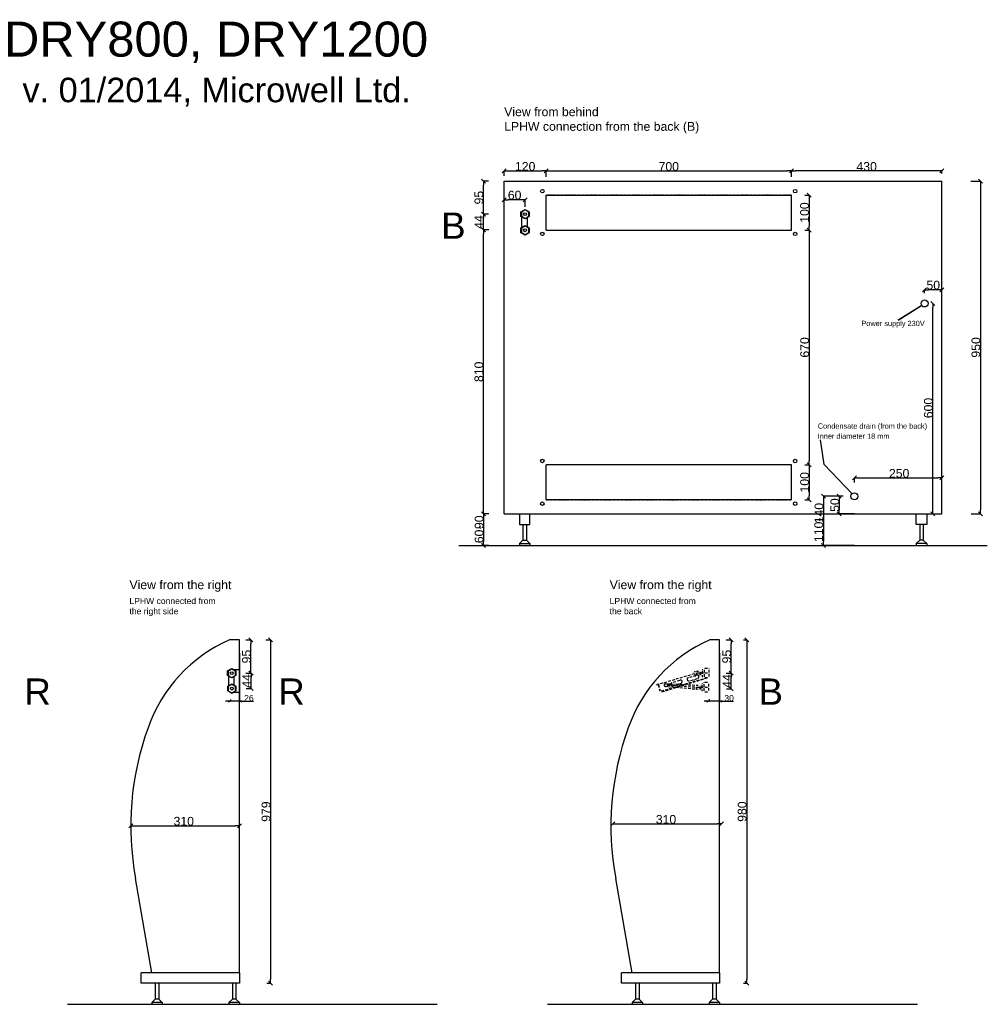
# Model space of a CAD drawing. Extents: x -170 to 4180, y -66 to 2750.
# Tile 5 of 5: x 1417 to 4180, y -60 to 2750. Entities that reach past the tile are written whole.
import ezdxf

# ---------------------------------------------------------------- set-up
doc = ezdxf.new("R2010")
doc.units = 0
doc.header["$MEASUREMENT"] = 0
doc.linetypes.add('Achse', pattern=[11.5, 0, -4, 7.5, 0])
doc.linetypes.add('Hustě  tečkovaná', pattern=[3.75, 1.25, -2.5])
for name, color, linetype in [('Kóty délkové', 7, 'Continuous'), ('Oblouky a kružnice', 7, 'Continuous'), ('Popisky', 7, 'Continuous'), ('Textové bloky', 7, 'Continuous'), ('Čáry', 7, 'Continuous')]:
    doc.layers.add(name, color=color, linetype=linetype)
doc.styles.add('GENERATED_STYLE_1', font='ARIAL.ttf')
doc.styles.add('GENERATED_STYLE_2', font='ARIAL.ttf')
doc.styles.get("Standard").update_dxf_attribs({"font": 'txt', "bigfont": 'BIGFONT.SHX'})
doc.dimstyles.new('Dimstyle_4D6', dxfattribs={"dimtxt": 17.5, "dimasz": 7.125, "dimexe": 0.18, "dimexo": 0, "dimgap": 0.09, "dimtad": 1, "dimdec": 0, "dimzin": 0, "dimdsep": 46, "dimtxsty": 'GENERATED_STYLE_1', "dimblk": 'ARROWHEAD_3', "dimblk1": 'ARROWHEAD_3', "dimblk2": 'ARROWHEAD_3', "dimcen": 0.09, "dimclrd": 7, "dimclre": 7, "dimclrt": 7, "dimazin": 0, "dimtfac": 1, "dimtdec": 4, "dimtmove": 0, "dimatfit": 0, "dimfxl": 1, "dimtolj": 1, "dimtzin": 0, "dimarcsym": 0})
doc.dimstyles.new('Dimstyle_703', dxfattribs={"dimtxt": 0.18, "dimasz": 9.12, "dimexe": 0.18, "dimexo": 0.0625, "dimgap": 0.09, "dimtad": 0, "dimtih": 1, "dimtoh": 1, "dimdec": 4, "dimzin": 0, "dimdsep": 46, "dimtxsty": 'Standard', "dimcen": 0.09, "dimadec": 0, "dimazin": 0, "dimtfac": 1, "dimtdec": 4, "dimtmove": 0, "dimatfit": 0, "dimldrblk": 'ARROWHEAD_5', "dimfxl": 1, "dimtolj": 1, "dimtzin": 0, "dimarcsym": 0})
doc.dimstyles.new('Peter', dxfattribs={"dimtxt": 25, "dimasz": 11.4, "dimexe": 0.18, "dimexo": 0, "dimgap": 0.09, "dimtad": 1, "dimdec": 0, "dimlfac": 0.9995, "dimzin": 0, "dimdsep": 46, "dimtxsty": 'GENERATED_STYLE_1', "dimblk": 'ARROWHEAD_6', "dimblk1": 'ARROWHEAD_6', "dimblk2": 'ARROWHEAD_6', "dimcen": 0.09, "dimclrd": 7, "dimclre": 7, "dimclrt": 7, "dimazin": 0, "dimtfac": 1, "dimtdec": 4, "dimtmove": 0, "dimatfit": 0, "dimfxl": 1, "dimtolj": 1, "dimtzin": 0, "dimarcsym": 0})

# ---------------------------------------------------------------- blocks, each defined once
blk = doc.blocks.new('ARROWHEAD_6')
at = {"color": 0, "linetype": 'Continuous'}
for p, q in [((0, 0), (-1, 0)), ((-0.5, -0.5), (0.5, 0.5))]:
    blk.add_line(p, q, dxfattribs=at)
blk = doc.blocks.new('*D110')
at = {"color": 7, "linetype": 'Continuous', "lineweight": -2}
for p, q in [((2062.2, 980), (2077.1, 980)), ((2076.9, 896.4), (2076.9, 968.6)), ((2062.3, 885), (2077.1, 885))]:
    blk.add_line(p, q, dxfattribs=at)
at = {"layer": 'Defpoints', "color": 0}
for p in [(2062.2, 980), (2076.9, 980), (2062.3, 885)]:
    blk.add_point(p, dxfattribs=at)
at = {"color": 7, "lineweight": -2, "xscale": 11.4, "yscale": 11.4, "zscale": 11.4}
for p, rotation in [((2076.9, 980), 90), ((2076.9, 885), 270)]:
    blk.add_blockref('ARROWHEAD_6', p, dxfattribs=dict(at, rotation=rotation))
at = {"color": 7, "linetype": 'Continuous', "lineweight": 0, "insert": (2064.1, 932.5), "char_height": 25, "attachment_point": 5, "rotation": 90, "style": 'GENERATED_STYLE_1'}
blk.add_mtext('\\A1;95', dxfattribs=at)
blk = doc.blocks.new('*D111')
at = {"color": 7, "linetype": 'Continuous', "lineweight": -2}
for p, q in [((2062.3, 885), (2077.4, 885)), ((2077.2, 852.5), (2077.2, 873.6)), ((2063, 841.1), (2077.4, 841.1))]:
    blk.add_line(p, q, dxfattribs=at)
at = {"layer": 'Defpoints', "color": 0}
for p in [(2062.3, 885), (2077.2, 885), (2063, 841.1)]:
    blk.add_point(p, dxfattribs=at)
at = {"color": 7, "lineweight": -2, "xscale": 11.4, "yscale": 11.4, "zscale": 11.4}
for p, rotation in [((2077.2, 885), 90), ((2077.2, 841.1), 270)]:
    blk.add_blockref('ARROWHEAD_6', p, dxfattribs=dict(at, rotation=rotation))
at = {"color": 7, "linetype": 'Continuous', "lineweight": 0, "insert": (2064.7, 863), "char_height": 25, "attachment_point": 5, "rotation": 90, "style": 'GENERATED_STYLE_1'}
blk.add_mtext('\\A1;44', dxfattribs=at)
blk = doc.blocks.new('ARROWHEAD_3')
at = {"color": 0, "linetype": 'Continuous'}
blk.add_line((0, 0), (-1, 0), dxfattribs=at)
blk.add_lwpolyline([(-1, 0.2679), (0, 0), (-1, -0.2679)], dxfattribs=at)
blk = doc.blocks.new('*D114')
at = {"layer": 'Defpoints', "color": 0}
for p in [(2044.1, 942.3), (2018.6, 809.9), (2018.6, 804.8)]:
    blk.add_point(p, dxfattribs=at)
at = {"layer": 'Kóty délkové', "color": 7, "linetype": 'Continuous', "lineweight": -2}
for p, q in [((2044.1, 942.3), (2044.1, 804.6)), ((2018.6, 804.8), (2004.3, 804.8)), ((2018.6, 809.9), (2018.6, 804.6)), ((2044.1, 804.8), (2018.6, 804.8)), ((2044.1, 804.8), (2083.9, 804.8)), ((2044.1, 804.8), (2058.3, 804.8))]:
    blk.add_line(p, q, dxfattribs=at)
at = {"layer": 'Kóty délkové', "color": 7, "lineweight": -2, "xscale": 7.124999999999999, "yscale": 7.124999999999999, "zscale": 7.124999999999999}
blk.add_blockref('ARROWHEAD_3', (2018.6, 804.8), dxfattribs=at)
at = {"layer": 'Kóty délkové', "color": 7, "lineweight": -2, "xscale": 7.124999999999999, "yscale": 7.124999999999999, "zscale": 7.124999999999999, "rotation": 180}
blk.add_blockref('ARROWHEAD_3', (2044.1, 804.8), dxfattribs=at)
at = {"layer": 'Kóty délkové', "color": 7, "linetype": 'Continuous', "insert": (2071.1, 813.8), "char_height": 17.5, "attachment_point": 5, "style": 'GENERATED_STYLE_1'}
blk.add_mtext('\\A1;26', dxfattribs=at)
blk = doc.blocks.new('*D140')
at = {"color": 7, "linetype": 'Continuous', "lineweight": -2}
for p, q in [((2755.9, 1340), (2741.2, 1340)), ((2741.3, 1328.6), (2741.3, 1261.4)), ((2755.9, 1250), (2741.2, 1250))]:
    blk.add_line(p, q, dxfattribs=at)
at = {"layer": 'Defpoints', "color": 0}
for p in [(2755.9, 1340), (2741.3, 1250), (2755.9, 1250)]:
    blk.add_point(p, dxfattribs=at)
at = {"color": 7, "lineweight": -2, "xscale": 11.4, "yscale": 11.4, "zscale": 11.4}
for p, rotation in [((2741.3, 1340), 90), ((2741.3, 1250), 270)]:
    blk.add_blockref('ARROWHEAD_6', p, dxfattribs=dict(at, rotation=rotation))
at = {"color": 7, "linetype": 'Continuous', "lineweight": 0, "insert": (2728.5, 1316), "char_height": 25, "attachment_point": 5, "rotation": 90, "style": 'GENERATED_STYLE_1'}
blk.add_mtext('\\A1;90', dxfattribs=at)
blk = doc.blocks.new('*D141')
at = {"color": 7, "linetype": 'Continuous', "lineweight": -2}
for p, q in [((2756.1, 2150.5), (2740.4, 2150.5)), ((2740.6, 1351.4), (2740.6, 2139.1)), ((2755.9, 1340), (2740.4, 1340))]:
    blk.add_line(p, q, dxfattribs=at)
at = {"layer": 'Defpoints', "color": 0}
for p in [(2740.6, 2150.5), (2756.1, 2150.5), (2755.9, 1340)]:
    blk.add_point(p, dxfattribs=at)
at = {"color": 7, "lineweight": -2, "xscale": 11.4, "yscale": 11.4, "zscale": 11.4}
for p, rotation in [((2740.6, 2150.5), 90), ((2740.6, 1340), 270)]:
    blk.add_blockref('ARROWHEAD_6', p, dxfattribs=dict(at, rotation=rotation))
at = {"color": 7, "linetype": 'Continuous', "lineweight": 0, "insert": (2727.8, 1745.3), "char_height": 25, "attachment_point": 5, "rotation": 90, "style": 'GENERATED_STYLE_1'}
blk.add_mtext('\\A1;810', dxfattribs=at)
blk = doc.blocks.new('*D142')
at = {"color": 7, "linetype": 'Continuous', "lineweight": -2}
for p, q in [((2755.5, 2195), (2740.3, 2195)), ((2740.5, 2161.9), (2740.5, 2183.6)), ((2756.1, 2150.5), (2740.3, 2150.5))]:
    blk.add_line(p, q, dxfattribs=at)
at = {"layer": 'Defpoints', "color": 0}
for p in [(2740.5, 2195), (2755.5, 2195), (2756.1, 2150.5)]:
    blk.add_point(p, dxfattribs=at)
at = {"color": 7, "lineweight": -2, "xscale": 11.4, "yscale": 11.4, "zscale": 11.4}
for p, rotation in [((2740.5, 2195), 90), ((2740.5, 2150.5), 270)]:
    blk.add_blockref('ARROWHEAD_6', p, dxfattribs=dict(at, rotation=rotation))
at = {"color": 7, "linetype": 'Continuous', "lineweight": 0, "insert": (2727.9, 2172.8), "char_height": 25, "attachment_point": 5, "rotation": 90, "style": 'GENERATED_STYLE_1'}
blk.add_mtext('\\A1;44', dxfattribs=at)
blk = doc.blocks.new('*D143')
at = {"color": 7, "linetype": 'Continuous', "lineweight": -2}
for p, q in [((2755.5, 2290), (2740.6, 2290)), ((2740.8, 2206.4), (2740.8, 2278.6)), ((2755.5, 2195), (2740.6, 2195))]:
    blk.add_line(p, q, dxfattribs=at)
at = {"layer": 'Defpoints', "color": 0}
for p in [(2740.8, 2290), (2755.5, 2290), (2755.5, 2195)]:
    blk.add_point(p, dxfattribs=at)
at = {"color": 7, "lineweight": -2, "xscale": 11.4, "yscale": 11.4, "zscale": 11.4}
for p, rotation in [((2740.8, 2290), 90), ((2740.8, 2195), 270)]:
    blk.add_blockref('ARROWHEAD_6', p, dxfattribs=dict(at, rotation=rotation))
at = {"color": 7, "linetype": 'Continuous', "lineweight": 0, "insert": (2727.9, 2242.5), "char_height": 25, "attachment_point": 5, "rotation": 90, "style": 'GENERATED_STYLE_1'}
blk.add_mtext('\\A1;95', dxfattribs=at)
blk = doc.blocks.new('*D144')
at = {"color": 7, "linetype": 'Continuous', "lineweight": -2}
for p, q in [((2800, 2195), (2800, 2236.9)), ((2848.3, 2236.7), (2811.4, 2236.7)), ((2859.7, 2216), (2859.7, 2236.9))]:
    blk.add_line(p, q, dxfattribs=at)
at = {"layer": 'Defpoints', "color": 0}
for p in [(2800, 2236.7), (2800, 2195), (2859.7, 2216)]:
    blk.add_point(p, dxfattribs=at)
at = {"color": 7, "lineweight": -2, "xscale": 11.4, "yscale": 11.4, "zscale": 11.4, "rotation": 180}
blk.add_blockref('ARROWHEAD_6', (2800, 2236.7), dxfattribs=at)
at = {"color": 7, "lineweight": -2, "xscale": 11.4, "yscale": 11.4, "zscale": 11.4}
blk.add_blockref('ARROWHEAD_6', (2859.7, 2236.7), dxfattribs=at)
at = {"color": 7, "linetype": 'Continuous', "lineweight": 0, "insert": (2829.8, 2249.6), "char_height": 25, "attachment_point": 5, "style": 'GENERATED_STYLE_1'}
blk.add_mtext('\\A1;60', dxfattribs=at)
blk = doc.blocks.new('*D145')
at = {"color": 7, "linetype": 'Continuous', "lineweight": -2}
for p, q in [((2800, 2304.4), (2800, 2318.8)), ((2811.4, 2318.6), (2908.6, 2318.6)), ((2920, 2301.6), (2920, 2318.8))]:
    blk.add_line(p, q, dxfattribs=at)
at = {"layer": 'Defpoints', "color": 0}
for p in [(2920, 2318.6), (2800, 2304.4), (2920, 2301.6)]:
    blk.add_point(p, dxfattribs=at)
at = {"color": 7, "lineweight": -2, "xscale": 11.4, "yscale": 11.4, "zscale": 11.4, "rotation": 180}
blk.add_blockref('ARROWHEAD_6', (2800, 2318.6), dxfattribs=at)
at = {"color": 7, "lineweight": -2, "xscale": 11.4, "yscale": 11.4, "zscale": 11.4}
blk.add_blockref('ARROWHEAD_6', (2920, 2318.6), dxfattribs=at)
at = {"color": 7, "linetype": 'Continuous', "lineweight": 0, "insert": (2860, 2331.5), "char_height": 25, "attachment_point": 5, "style": 'GENERATED_STYLE_1'}
blk.add_mtext('\\A1;120', dxfattribs=at)
blk = doc.blocks.new('*D146')
at = {"color": 7, "linetype": 'Continuous', "lineweight": -2}
for p, q in [((2920, 2318.6), (2920, 2318.8)), ((2931.4, 2318.6), (3608.6, 2318.6)), ((3620, 2301.6), (3620, 2318.8))]:
    blk.add_line(p, q, dxfattribs=at)
at = {"layer": 'Defpoints', "color": 0}
for p in [(2920, 2318.6), (3620, 2318.6), (3620, 2301.6)]:
    blk.add_point(p, dxfattribs=at)
at = {"color": 7, "lineweight": -2, "xscale": 11.4, "yscale": 11.4, "zscale": 11.4, "rotation": 180}
blk.add_blockref('ARROWHEAD_6', (2920, 2318.6), dxfattribs=at)
at = {"color": 7, "lineweight": -2, "xscale": 11.4, "yscale": 11.4, "zscale": 11.4}
blk.add_blockref('ARROWHEAD_6', (3620, 2318.6), dxfattribs=at)
at = {"color": 7, "linetype": 'Continuous', "lineweight": 0, "insert": (3270, 2331.4), "char_height": 25, "attachment_point": 5, "style": 'GENERATED_STYLE_1'}
blk.add_mtext('\\A1;700', dxfattribs=at)
blk = doc.blocks.new('*D147')
at = {"color": 7, "linetype": 'Continuous', "lineweight": -2}
for p, q in [((3620, 2318.6), (3620, 2318.8)), ((4038.6, 2318.6), (3631.4, 2318.6)), ((4050, 2311.6), (4050, 2318.8))]:
    blk.add_line(p, q, dxfattribs=at)
at = {"layer": 'Defpoints', "color": 0}
for p in [(3620, 2318.6), (3620, 2318.6), (4050, 2311.6)]:
    blk.add_point(p, dxfattribs=at)
at = {"color": 7, "lineweight": -2, "xscale": 11.4, "yscale": 11.4, "zscale": 11.4, "rotation": 180}
blk.add_blockref('ARROWHEAD_6', (3620, 2318.6), dxfattribs=at)
at = {"color": 7, "lineweight": -2, "xscale": 11.4, "yscale": 11.4, "zscale": 11.4}
blk.add_blockref('ARROWHEAD_6', (4050, 2318.6), dxfattribs=at)
at = {"color": 7, "linetype": 'Continuous', "lineweight": 0, "insert": (3835, 2331.4), "char_height": 25, "attachment_point": 5, "style": 'GENERATED_STYLE_1'}
blk.add_mtext('\\A1;430', dxfattribs=at)
blk = doc.blocks.new('*D148')
at = {"color": 7, "linetype": 'Continuous', "lineweight": -2}
for p, q in [((3658.1, 2250), (3670.7, 2250)), ((3670.6, 2238.6), (3670.6, 2161.4)), ((3658.1, 2150), (3670.7, 2150))]:
    blk.add_line(p, q, dxfattribs=at)
at = {"layer": 'Defpoints', "color": 0}
for p in [(3658.1, 2250), (3658.1, 2150), (3670.6, 2150)]:
    blk.add_point(p, dxfattribs=at)
at = {"color": 7, "lineweight": -2, "xscale": 11.4, "yscale": 11.4, "zscale": 11.4}
for p, rotation in [((3670.6, 2250), 90), ((3670.6, 2150), 270)]:
    blk.add_blockref('ARROWHEAD_6', p, dxfattribs=dict(at, rotation=rotation))
at = {"color": 7, "linetype": 'Continuous', "lineweight": 0, "insert": (3657.7, 2200), "char_height": 25, "attachment_point": 5, "rotation": 90, "style": 'GENERATED_STYLE_1'}
blk.add_mtext('\\A1;100', dxfattribs=at)
blk = doc.blocks.new('*D149')
at = {"color": 7, "linetype": 'Continuous', "lineweight": -2}
for p, q in [((3658.3, 2150), (3671.1, 2150)), ((3671, 2138.6), (3671, 1491.4)), ((3658.3, 1480), (3671.1, 1480))]:
    blk.add_line(p, q, dxfattribs=at)
at = {"layer": 'Defpoints', "color": 0}
for p in [(3658.3, 2150), (3658.3, 1480), (3671, 1480)]:
    blk.add_point(p, dxfattribs=at)
at = {"color": 7, "lineweight": -2, "xscale": 11.4, "yscale": 11.4, "zscale": 11.4}
for p, rotation in [((3671, 2150), 90), ((3671, 1480), 270)]:
    blk.add_blockref('ARROWHEAD_6', p, dxfattribs=dict(at, rotation=rotation))
at = {"color": 7, "linetype": 'Continuous', "lineweight": 0, "insert": (3658.1, 1815), "char_height": 25, "attachment_point": 5, "rotation": 90, "style": 'GENERATED_STYLE_1'}
blk.add_mtext('\\A1;670', dxfattribs=at)
blk = doc.blocks.new('*D150')
at = {"color": 7, "linetype": 'Continuous', "lineweight": -2}
for p, q in [((3658.3, 1480), (3670.9, 1480)), ((3670.7, 1468.6), (3670.7, 1391.4)), ((3658.2, 1380), (3670.9, 1380))]:
    blk.add_line(p, q, dxfattribs=at)
at = {"layer": 'Defpoints', "color": 0}
for p in [(3658.3, 1480), (3658.2, 1380), (3670.7, 1380)]:
    blk.add_point(p, dxfattribs=at)
at = {"color": 7, "lineweight": -2, "xscale": 11.4, "yscale": 11.4, "zscale": 11.4}
for p, rotation in [((3670.7, 1480), 90), ((3670.7, 1380), 270)]:
    blk.add_blockref('ARROWHEAD_6', p, dxfattribs=dict(at, rotation=rotation))
at = {"color": 7, "linetype": 'Continuous', "lineweight": 0, "insert": (3657.9, 1430), "char_height": 25, "attachment_point": 5, "rotation": 90, "style": 'GENERATED_STYLE_1'}
blk.add_mtext('\\A1;100', dxfattribs=at)
blk = doc.blocks.new('*D151')
at = {"color": 7, "linetype": 'Continuous', "lineweight": -2}
for p, q in [((3800, 1429.5), (3800, 1442.6)), ((3811.4, 1442.4), (4038.6, 1442.4)), ((4050, 1390), (4050, 1442.6))]:
    blk.add_line(p, q, dxfattribs=at)
at = {"layer": 'Defpoints', "color": 0}
for p in [(4050, 1442.4), (3800, 1429.5), (4050, 1390)]:
    blk.add_point(p, dxfattribs=at)
at = {"color": 7, "lineweight": -2, "xscale": 11.4, "yscale": 11.4, "zscale": 11.4, "rotation": 180}
blk.add_blockref('ARROWHEAD_6', (3800, 1442.4), dxfattribs=at)
at = {"color": 7, "lineweight": -2, "xscale": 11.4, "yscale": 11.4, "zscale": 11.4}
blk.add_blockref('ARROWHEAD_6', (4050, 1442.4), dxfattribs=at)
at = {"color": 7, "linetype": 'Continuous', "lineweight": 0, "insert": (3927.8, 1455.3), "char_height": 25, "attachment_point": 5, "style": 'GENERATED_STYLE_1'}
blk.add_mtext('\\A1;250', dxfattribs=at)
blk = doc.blocks.new('*D152')
at = {"color": 7, "linetype": 'Continuous', "lineweight": -2}
for p, q in [((3767.6, 1390), (3756.9, 1390)), ((3757, 1378.6), (3757, 1351.4)), ((3800, 1340), (3756.9, 1340))]:
    blk.add_line(p, q, dxfattribs=at)
at = {"layer": 'Defpoints', "color": 0}
for p in [(3767.6, 1390), (3757, 1340), (3800, 1340)]:
    blk.add_point(p, dxfattribs=at)
at = {"color": 7, "lineweight": -2, "xscale": 11.4, "yscale": 11.4, "zscale": 11.4}
for p, rotation in [((3757, 1390), 90), ((3757, 1340), 270)]:
    blk.add_blockref('ARROWHEAD_6', p, dxfattribs=dict(at, rotation=rotation))
at = {"color": 7, "linetype": 'Continuous', "lineweight": 0, "insert": (3744.2, 1365), "char_height": 25, "attachment_point": 5, "rotation": 90, "style": 'GENERATED_STYLE_1'}
blk.add_mtext('\\A1;50', dxfattribs=at)
blk = doc.blocks.new('*D153')
at = {"color": 7, "linetype": 'Continuous', "lineweight": -2}
for p, q in [((3756.9, 1390), (3711.7, 1390)), ((3711.8, 1378.6), (3711.8, 1261.4)), ((3800, 1250), (3711.7, 1250))]:
    blk.add_line(p, q, dxfattribs=at)
at = {"layer": 'Defpoints', "color": 0}
for p in [(3756.9, 1390), (3711.8, 1250), (3800, 1250)]:
    blk.add_point(p, dxfattribs=at)
at = {"color": 7, "lineweight": -2, "xscale": 11.4, "yscale": 11.4, "zscale": 11.4}
for p, rotation in [((3711.8, 1390), 90), ((3711.8, 1250), 270)]:
    blk.add_blockref('ARROWHEAD_6', p, dxfattribs=dict(at, rotation=rotation))
at = {"color": 7, "linetype": 'Continuous', "lineweight": 0, "insert": (3699, 1342.1), "char_height": 25, "attachment_point": 5, "rotation": 90, "style": 'GENERATED_STYLE_1'}
blk.add_mtext('\\A1;140', dxfattribs=at)
blk = doc.blocks.new('*D154')
at = {"color": 7, "linetype": 'Continuous', "lineweight": -2}
for p, q in [((4024.1, 1940.4), (4024.4, 1940.4)), ((4024.3, 1351.4), (4024.3, 1929)), ((4018.6, 1340), (4024.4, 1340))]:
    blk.add_line(p, q, dxfattribs=at)
at = {"layer": 'Defpoints', "color": 0}
for p in [(4024.1, 1940.4), (4024.3, 1940.4), (4018.6, 1340)]:
    blk.add_point(p, dxfattribs=at)
at = {"color": 7, "lineweight": -2, "xscale": 11.4, "yscale": 11.4, "zscale": 11.4}
for p, rotation in [((4024.3, 1940.4), 90), ((4024.3, 1340), 270)]:
    blk.add_blockref('ARROWHEAD_6', p, dxfattribs=dict(at, rotation=rotation))
at = {"color": 7, "linetype": 'Continuous', "lineweight": 0, "insert": (4011.4, 1642.1), "char_height": 25, "attachment_point": 5, "rotation": 90, "style": 'GENERATED_STYLE_1'}
blk.add_mtext('\\A1;600', dxfattribs=at)
blk = doc.blocks.new('*D155')
at = {"color": 7, "linetype": 'Continuous', "lineweight": -2}
for p, q in [((4000.4, 1970), (4000.4, 1979.9)), ((4038.6, 1979.7), (4011.8, 1979.7)), ((4050, 1938.1), (4050, 1979.9))]:
    blk.add_line(p, q, dxfattribs=at)
at = {"layer": 'Defpoints', "color": 0}
for p in [(4000.4, 1979.7), (4000.4, 1970), (4050, 1938.1)]:
    blk.add_point(p, dxfattribs=at)
at = {"color": 7, "lineweight": -2, "xscale": 11.4, "yscale": 11.4, "zscale": 11.4, "rotation": 180}
blk.add_blockref('ARROWHEAD_6', (4000.4, 1979.7), dxfattribs=at)
at = {"color": 7, "lineweight": -2, "xscale": 11.4, "yscale": 11.4, "zscale": 11.4}
blk.add_blockref('ARROWHEAD_6', (4050, 1979.7), dxfattribs=at)
at = {"color": 7, "linetype": 'Continuous', "lineweight": 0, "insert": (4025.2, 1992.6), "char_height": 25, "attachment_point": 5, "style": 'GENERATED_STYLE_1'}
blk.add_mtext('\\A1;50', dxfattribs=at)
blk = doc.blocks.new('*D157')
at = {"color": 7, "linetype": 'Continuous', "lineweight": -2}
for p, q in [((4132.6, 2290), (4160.2, 2290)), ((4160, 2278.6), (4160, 1351.4)), ((4133.2, 1340), (4160.2, 1340))]:
    blk.add_line(p, q, dxfattribs=at)
at = {"layer": 'Defpoints', "color": 0}
for p in [(4132.6, 2290), (4133.2, 1340), (4160, 1340)]:
    blk.add_point(p, dxfattribs=at)
at = {"color": 7, "lineweight": -2, "xscale": 11.4, "yscale": 11.4, "zscale": 11.4}
for p, rotation in [((4160, 2290), 90), ((4160, 1340), 270)]:
    blk.add_blockref('ARROWHEAD_6', p, dxfattribs=dict(at, rotation=rotation))
at = {"color": 7, "linetype": 'Continuous', "lineweight": 0, "insert": (4147.1, 1815), "char_height": 25, "attachment_point": 5, "rotation": 90, "style": 'GENERATED_STYLE_1'}
blk.add_mtext('\\A1;950', dxfattribs=at)
blk = doc.blocks.new('*D162')
at = {"color": 7, "linetype": 'Continuous', "lineweight": -2}
for p, q in [((3433.4, 980), (3448.3, 980)), ((3448.2, 896.4), (3448.2, 968.6)), ((3433.5, 885), (3448.3, 885))]:
    blk.add_line(p, q, dxfattribs=at)
at = {"layer": 'Defpoints', "color": 0}
for p in [(3433.4, 980), (3448.2, 980), (3433.5, 885)]:
    blk.add_point(p, dxfattribs=at)
at = {"color": 7, "lineweight": -2, "xscale": 11.4, "yscale": 11.4, "zscale": 11.4}
for p, rotation in [((3448.2, 980), 90), ((3448.2, 885), 270)]:
    blk.add_blockref('ARROWHEAD_6', p, dxfattribs=dict(at, rotation=rotation))
at = {"color": 7, "linetype": 'Continuous', "lineweight": 0, "insert": (3435.3, 932.5), "char_height": 25, "attachment_point": 5, "rotation": 90, "style": 'GENERATED_STYLE_1'}
blk.add_mtext('\\A1;95', dxfattribs=at)
blk = doc.blocks.new('*D163')
at = {"color": 7, "linetype": 'Continuous', "lineweight": -2}
for p, q in [((3433.5, 885), (3448.7, 885)), ((3448.5, 852.1), (3448.5, 873.6)), ((3435, 840.7), (3448.7, 840.7))]:
    blk.add_line(p, q, dxfattribs=at)
at = {"layer": 'Defpoints', "color": 0}
for p in [(3433.5, 885), (3448.5, 885), (3435, 840.7)]:
    blk.add_point(p, dxfattribs=at)
at = {"color": 7, "lineweight": -2, "xscale": 11.4, "yscale": 11.4, "zscale": 11.4}
for p, rotation in [((3448.5, 885), 90), ((3448.5, 840.7), 270)]:
    blk.add_blockref('ARROWHEAD_6', p, dxfattribs=dict(at, rotation=rotation))
at = {"color": 7, "linetype": 'Continuous', "lineweight": 0, "insert": (3435.9, 862.8), "char_height": 25, "attachment_point": 5, "rotation": 90, "style": 'GENERATED_STYLE_1'}
blk.add_mtext('\\A1;44', dxfattribs=at)
blk = doc.blocks.new('*D164')
at = {"layer": 'Defpoints', "color": 0}
for p in [(3415.3, 942.3), (3385.2, 810.6), (3385.2, 804.8)]:
    blk.add_point(p, dxfattribs=at)
at = {"layer": 'Kóty délkové', "color": 7, "linetype": 'Continuous', "lineweight": -2}
for p, q in [((3415.3, 942.3), (3415.3, 804.6)), ((3385.2, 804.8), (3370.9, 804.8)), ((3385.2, 810.6), (3385.2, 804.6)), ((3415.3, 804.8), (3385.2, 804.8)), ((3415.3, 804.8), (3454.9, 804.8)), ((3415.3, 804.8), (3429.6, 804.8))]:
    blk.add_line(p, q, dxfattribs=at)
at = {"layer": 'Kóty délkové', "color": 7, "lineweight": -2, "xscale": 7.124999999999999, "yscale": 7.124999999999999, "zscale": 7.124999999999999}
blk.add_blockref('ARROWHEAD_3', (3385.2, 804.8), dxfattribs=at)
at = {"layer": 'Kóty délkové', "color": 7, "lineweight": -2, "xscale": 7.124999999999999, "yscale": 7.124999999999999, "zscale": 7.124999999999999, "rotation": 180}
blk.add_blockref('ARROWHEAD_3', (3415.3, 804.8), dxfattribs=at)
at = {"layer": 'Kóty délkové', "color": 7, "linetype": 'Continuous', "insert": (3442.3, 813.8), "char_height": 17.5, "attachment_point": 5, "style": 'GENERATED_STYLE_1'}
blk.add_mtext('\\A1;30', dxfattribs=at)
blk = doc.blocks.new('*D179')
at = {"color": 7, "linetype": 'Continuous', "lineweight": -2}
for p, q in [((1733.6, 449.2), (1733.6, 449.6)), ((1745, 449.5), (2032.4, 449.5)), ((2043.8, 449.2), (2043.8, 449.6))]:
    blk.add_line(p, q, dxfattribs=at)
at = {"layer": 'Defpoints', "color": 0}
for p in [(1733.6, 449.2), (2043.8, 449.5), (2043.8, 449.2)]:
    blk.add_point(p, dxfattribs=at)
at = {"color": 7, "lineweight": -2, "xscale": 11.4, "yscale": 11.4, "zscale": 11.4, "rotation": 180}
blk.add_blockref('ARROWHEAD_6', (1733.6, 449.5), dxfattribs=at)
at = {"color": 7, "lineweight": -2, "xscale": 11.4, "yscale": 11.4, "zscale": 11.4}
blk.add_blockref('ARROWHEAD_6', (2043.8, 449.5), dxfattribs=at)
at = {"color": 7, "linetype": 'Continuous', "lineweight": 0, "insert": (1885.1, 462.3), "char_height": 25, "attachment_point": 5, "style": 'GENERATED_STYLE_1'}
blk.add_mtext('\\A1;310', dxfattribs=at)
blk = doc.blocks.new('*D182')
at = {"color": 7, "linetype": 'Continuous', "lineweight": -2}
for p, q in [((3110.5, 454.6), (3110.5, 455.1)), ((3121.9, 454.9), (3409.3, 454.9)), ((3420.7, 454.6), (3420.7, 455.1))]:
    blk.add_line(p, q, dxfattribs=at)
at = {"layer": 'Defpoints', "color": 0}
for p in [(3110.5, 454.6), (3420.7, 454.9), (3420.7, 454.6)]:
    blk.add_point(p, dxfattribs=at)
at = {"color": 7, "lineweight": -2, "xscale": 11.4, "yscale": 11.4, "zscale": 11.4, "rotation": 180}
blk.add_blockref('ARROWHEAD_6', (3110.5, 454.9), dxfattribs=at)
at = {"color": 7, "lineweight": -2, "xscale": 11.4, "yscale": 11.4, "zscale": 11.4}
blk.add_blockref('ARROWHEAD_6', (3420.7, 454.9), dxfattribs=at)
at = {"color": 7, "linetype": 'Continuous', "lineweight": 0, "insert": (3262.1, 467.7), "char_height": 25, "attachment_point": 5, "style": 'GENERATED_STYLE_1'}
blk.add_mtext('\\A1;310', dxfattribs=at)
blk = doc.blocks.new('*D183')
at = {"color": 7, "linetype": 'Continuous', "lineweight": -2}
for p, q in [((2119, 980), (2133, 980)), ((2132.8, 968.6), (2132.8, 11.4)), ((2121.9, 0), (2133, 0))]:
    blk.add_line(p, q, dxfattribs=at)
at = {"layer": 'Defpoints', "color": 0}
for p in [(2119, 980), (2121.9, 0), (2132.8, 0)]:
    blk.add_point(p, dxfattribs=at)
at = {"color": 7, "lineweight": -2, "xscale": 11.4, "yscale": 11.4, "zscale": 11.4}
for p, rotation in [((2132.8, 980), 90), ((2132.8, 0), 270)]:
    blk.add_blockref('ARROWHEAD_6', p, dxfattribs=dict(at, rotation=rotation))
at = {"color": 7, "linetype": 'Continuous', "lineweight": 0, "insert": (2120, 490), "char_height": 25, "attachment_point": 5, "rotation": 90, "style": 'GENERATED_STYLE_1'}
blk.add_mtext('\\A1;979', dxfattribs=at)
blk = doc.blocks.new('*D184')
at = {"color": 7, "linetype": 'Continuous', "lineweight": -2}
for p, q in [((3483, 980), (3492.7, 980)), ((3492.5, 968.6), (3492.5, 11.4)), ((3483, 0), (3492.7, 0))]:
    blk.add_line(p, q, dxfattribs=at)
at = {"layer": 'Defpoints', "color": 0}
for p in [(3483, 980), (3483, 0), (3492.5, 0)]:
    blk.add_point(p, dxfattribs=at)
at = {"color": 7, "lineweight": -2, "xscale": 11.4, "yscale": 11.4, "zscale": 11.4}
for p, rotation in [((3492.5, 980), 90), ((3492.5, 0), 270)]:
    blk.add_blockref('ARROWHEAD_6', p, dxfattribs=dict(at, rotation=rotation))
at = {"color": 7, "linetype": 'Continuous', "lineweight": 0, "insert": (3479.6, 490), "char_height": 25, "attachment_point": 5, "rotation": 90, "style": 'GENERATED_STYLE_1'}
blk.add_mtext('\\A1;980', dxfattribs=at)
blk = doc.blocks.new('ARROWHEAD_5')
at = {"color": 0, "linetype": 'Continuous'}
blk.add_line((0, 0), (-1, 0), dxfattribs=at)
blk.add_solid([(-1, 0.2679), (0, 0), (-1, -0.2679), (-1, 0.2679)], dxfattribs=at)

msp = doc.modelspace()

# ---------------------------------------------------------------- linework, layer by layer
at = {"layer": 'Oblouky a kružnice', "color": 7, "linetype": 'Continuous'}
for centre, radius in [((2909, 2261), 5), ((3631, 2261), 5), ((2909, 2139), 5), ((3631, 2139), 5), ((4000.4, 1940.4), 10), ((2909, 1491), 5), ((3631, 1491), 5), ((3800, 1390), 10), ((2909, 1369), 5), ((3631, 1369), 5)]:
    msp.add_circle(centre, radius, dxfattribs=at)
at = {"layer": 'Oblouky a kružnice', "color": 1, "linetype": 'Continuous'}
for centre, radius in [((2859.6, 2195.3), 4), ((2859.6, 2149.3), 4), ((2022, 885), 4), ((2022.3, 841.1), 4), ((3262, 850.8), 5)]:
    msp.add_circle(centre, radius, dxfattribs=at)
at = {"layer": 'Oblouky a kružnice', "color": 7, "linetype": 'Continuous'}
for centre, radius, start, end in [((2185.7, 589.4), 426, 113.5115, 160.8796), ((3556.9, 589.4), 426, 113.5115, 160.8796), ((2547.6, 449.2), 814, 159.8995, 190.611), ((3918.8, 449.2), 814, 159.8995, 190.611)]:
    msp.add_arc(centre, radius, start, end, dxfattribs=at)
at = {"layer": 'Oblouky a kružnice', "color": 1, "linetype": 'Continuous'}
for centre, start, end in [((3327.2, 867.8), 106.4658, 288.3937), ((3351.2, 874.9), 288.6811, 65.6204), ((3280.5, 853.7), 106.4658, 288.3937), ((3303.2, 860.7), 288.6811, 106.4999)]:
    msp.add_arc(centre, 5, start, end, dxfattribs=at)
at = {"layer": 'Čáry', "color": 7, "linetype": 'Continuous'}
for p, q in [((2800, 1340), (2800, 2290)), ((2800, 2290), (4050, 2290)), ((4050, 1340), (4050, 2290)), ((2920, 2250), (3620, 2250)), ((2920, 2150), (2920, 2250)), ((3620, 2150), (3620, 2250)), ((2849.8, 2187.5), (2849.8, 2157.1)), ((2866.7, 2158.7), (2866.7, 2185.9)), ((2920, 2150), (3620, 2150)), ((3925.1, 1893.2), (3992, 1935.1)), ((3925.3, 1893.3), (3992.2, 1935.2)), ((2920, 1380), (2920, 1480)), ((3620, 1480), (2920, 1480)), ((2920, 1380), (2920, 1480)), ((3620, 1380), (3620, 1480)), ((3620, 1380), (2920, 1380)), ((2800, 1340), (4050, 1340)), ((2843.5, 1340), (2843.5, 1310)), ((2873.5, 1310), (2873.5, 1340)), ((3976.5, 1310), (3976.5, 1340)), ((4006.5, 1340), (4006.5, 1310)), ((2843.5, 1310), (2873.5, 1310)), ((2853.5, 1310), (2853.5, 1265)), ((2863.5, 1310), (2863.5, 1265)), ((4006.5, 1310), (3976.5, 1310)), ((3986.5, 1310), (3986.5, 1265)), ((3996.5, 1309.9), (3996.5, 1265)), ((2843.5, 1255), (2853.5, 1265)), ((2853.5, 1265), (2863.5, 1265)), ((2873.5, 1255), (2863.5, 1265)), ((3976.5, 1255), (3986.5, 1265)), ((3996.5, 1265), (3986.5, 1265)), ((4006.5, 1255), (3996.5, 1265)), ((2670.4, 1250), (4179.6, 1250)), ((2843.5, 1255), (2843.5, 1250)), ((2843.5, 1255), (2873.5, 1255)), ((2873.5, 1255), (2873.5, 1250)), ((4006.5, 1255), (3976.5, 1255)), ((3976.5, 1255), (3976.5, 1250)), ((4006.5, 1255), (4006.5, 1250)), ((2043.8, 980), (2015.8, 980)), ((2043.8, 30), (2043.8, 980)), ((3415, 980), (3387, 980)), ((3415, 30), (3415, 980)), ((2012.4, 877), (2012.4, 848.9)), ((2027.6, 895.5), (2044.1, 895.5)), ((2029.3, 850.5), (2029.3, 875.7)), ((2028, 830.9), (2043.7, 830.9)), ((1793.8, 30), (1747.5, 299.3)), ((3165, 30), (3118.7, 299.3)), ((1763.8, 0), (1763.8, 30)), ((2043.8, 30), (1763.8, 30)), ((2043.8, 30), (2043.8, 0)), ((3135, 0), (3135, 30)), ((3415, 30), (3135, 30)), ((3415, 30), (3415, 0)), ((2043.8, 0), (1763.8, 0)), ((1803.8, 0), (1803.8, -45)), ((1813.8, 0), (1813.8, -45)), ((2023.8, 0), (2023.8, -45)), ((2033.8, 0), (2033.8, -45)), ((3415, 0), (3135, 0)), ((3175, 0), (3175, -45)), ((3185, 0), (3185, -45)), ((3395, 0), (3395, -45)), ((3405, 0), (3405, -45)), ((1793.8, -55), (1803.8, -45)), ((1823.8, -55), (1793.8, -55)), ((1793.8, -55), (1793.8, -60)), ((1813.8, -45), (1803.8, -45)), ((1823.8, -55), (1813.8, -45)), ((1823.8, -55), (1823.8, -60)), ((2013.8, -55), (2023.8, -45)), ((2043.8, -55), (2013.8, -55)), ((2013.8, -55), (2013.8, -60)), ((2033.8, -45), (2023.8, -45)), ((2043.8, -55), (2033.8, -45)), ((2043.8, -55), (2043.8, -60)), ((3165, -55), (3175, -45)), ((3195, -55), (3165, -55)), ((3165, -55), (3165, -60)), ((3185, -45), (3175, -45)), ((3195, -55), (3185, -45)), ((3195, -55), (3195, -60)), ((3385, -55), (3395, -45)), ((3415, -55), (3385, -55)), ((3385, -55), (3385, -60)), ((3405, -45), (3395, -45)), ((3415, -55), (3405, -45)), ((3415, -55), (3415, -60)), ((1552.7, -60), (2608.6, -60)), ((2923.9, -60), (3979.8, -60))]:
    msp.add_line(p, q, dxfattribs=at)
at = {"layer": 'Čáry', "color": 7, "linetype": 'Hustě  tečkovaná'}
for p, q in [((3620, 2250), (2920, 2250)), ((2920, 2150), (2920, 2250)), ((3620, 2150), (3620, 2250)), ((2920, 2150), (3620, 2150)), ((3620, 1480), (2920, 1480)), ((3620, 1380), (3620, 1480)), ((2920, 1380), (3620, 1380)), ((2000.3, 0), (1970.3, 0)), ((3371.5, 0), (3341.5, 0))]:
    msp.add_line(p, q, dxfattribs=at)
at = {"layer": 'Čáry', "color": 1, "linetype": 'Continuous'}
for p, q in [((2847.9, 2202), (2859.6, 2208.8)), ((2847.9, 2188.5), (2847.9, 2202)), ((2859.6, 2207.3), (2849.2, 2201.3)), ((2849.2, 2201.3), (2849.2, 2189.3)), ((2859.6, 2208.8), (2871.3, 2202)), ((2870, 2201.3), (2859.6, 2207.3)), ((2870, 2189.3), (2870, 2201.3)), ((2871.3, 2202), (2871.3, 2188.5)), ((2859.6, 2181.8), (2847.9, 2188.5)), ((2849.2, 2189.3), (2859.6, 2183.3)), ((2859.6, 2183.3), (2870, 2189.3)), ((2871.3, 2188.5), (2859.6, 2181.8)), ((2847.9, 2156), (2859.6, 2162.8)), ((2847.9, 2142.5), (2847.9, 2156)), ((2859.6, 2135.8), (2847.9, 2142.5)), ((2859.6, 2161.3), (2849.2, 2155.3)), ((2849.2, 2155.3), (2849.2, 2143.3)), ((2849.2, 2143.3), (2859.6, 2137.3)), ((2859.6, 2162.8), (2871.3, 2156)), ((2870, 2155.3), (2859.6, 2161.3)), ((2859.6, 2137.3), (2870, 2143.3)), ((2871.3, 2142.5), (2859.6, 2135.8)), ((2870, 2143.3), (2870, 2155.3)), ((2871.3, 2156), (2871.3, 2142.5)), ((2010.3, 891.8), (2022, 898.5)), ((2010.3, 878.3), (2010.3, 891.8)), ((2022, 871.5), (2010.3, 878.3)), ((2022, 897), (2011.6, 891)), ((2011.6, 891), (2011.6, 879)), ((2011.6, 879), (2022, 873)), ((2022, 898.5), (2033.7, 891.8)), ((2032.4, 891), (2022, 897)), ((2022, 873), (2032.4, 879)), ((2033.7, 878.3), (2022, 871.5)), ((2032.4, 879), (2032.4, 891)), ((2033.7, 891.8), (2033.7, 878.3)), ((2010.6, 847.8), (2022.3, 854.6)), ((2010.6, 834.3), (2010.6, 847.8)), ((2022.3, 853.1), (2011.9, 847.1)), ((2011.9, 847.1), (2011.9, 835.1)), ((2022.3, 854.6), (2034, 847.8)), ((2032.7, 847.1), (2022.3, 853.1)), ((2032.7, 835.1), (2032.7, 847.1)), ((2034, 847.8), (2034, 834.3)), ((2022.3, 827.6), (2010.6, 834.3)), ((2011.9, 835.1), (2022.3, 829.1)), ((2022.3, 829.1), (2032.7, 835.1)), ((2034, 834.3), (2022.3, 827.6))]:
    msp.add_line(p, q, dxfattribs=at)
at = {"layer": 'Čáry', "color": 1, "linetype": 'Achse'}
for p, q in [((3231, 851), (3346, 885)), ((3244.6, 833.4), (3375.2, 871.5)), ((3246.3, 830.3), (3379.6, 871.8)), ((3325.8, 872.6), (3349.8, 879.7)), ((3338.8, 885.9), (3339, 882.9)), ((3340.7, 886.7), (3339.4, 886.7)), ((3341.2, 887.4), (3343.2, 887.5)), ((3348.5, 888.8), (3342.7, 888.5)), ((3345.9, 871.9), (3345.7, 891.2)), ((3385, 885.1), (3347.1, 884.9)), ((3349, 890.4), (3349, 879.4)), ((3359, 890.4), (3349, 890.4)), ((3359, 879.4), (3349, 879.4)), ((3361, 891), (3359, 890.9)), ((3359, 890.9), (3359, 878.9)), ((3361, 879), (3359, 878.9)), ((3361, 892), (3361, 878)), ((3365, 892), (3361, 892)), ((3365, 878), (3361, 878)), ((3371, 895), (3365, 895)), ((3365, 895), (3365, 875)), ((3371, 875), (3365, 875)), ((3384.9, 898.6), (3370.9, 898.5)), ((3370.9, 898.5), (3371.1, 871.5)), ((3385.1, 871.6), (3371.1, 871.5)), ((3385.1, 871.6), (3384.9, 898.6)), ((3238.2, 855.6), (3244.2, 835.2)), ((3239.1, 855.9), (3245.1, 835.5)), ((3348.4, 839), (3260.9, 846.4)), ((3348.4, 844.5), (3262, 850.8)), ((3348.4, 850), (3265.7, 854.1)), ((3279.1, 858.5), (3303.1, 865.6)), ((3280.8, 848.8), (3304.8, 855.9)), ((3328.8, 863), (3352.8, 870.1)), ((3384.4, 844.7), (3346.5, 844.5)), ((3348.2, 849.1), (3348.2, 838.1)), ((3358.4, 850.1), (3348.4, 850)), ((3358.4, 850.6), (3358.4, 838.6)), ((3360.4, 850.6), (3358.4, 850.6)), ((3364.4, 851.6), (3360.4, 851.6)), ((3360.4, 851.6), (3360.4, 837.6)), ((3370.4, 854.6), (3364.4, 854.6)), ((3364.4, 854.6), (3364.5, 834.6)), ((3384.3, 858.2), (3370.3, 858.1)), ((3370.3, 858.1), (3370.5, 831.1)), ((3384.5, 831.2), (3384.3, 858.2)), ((3358.4, 839.1), (3348.4, 839)), ((3360.4, 838.6), (3358.4, 838.6)), ((3364.4, 837.6), (3360.4, 837.6)), ((3370.5, 834.6), (3364.5, 834.6)), ((3384.5, 831.2), (3370.5, 831.1))]:
    msp.add_line(p, q, dxfattribs=at)

# ---------------------------------------------------------------- texts
at = {"linetype": 'Continuous', "lineweight": 0, "char_height": 61.635, "width": 75.503, "attachment_point": 1, "rotation": 90, "style": 'GENERATED_STYLE_2'}
for s, insert in [('{\\H0.405612x;110-}', (3685.6, 1259.5)), ('{\\H0.405612x;60-}', (2715.8, 1256.1))]:
    msp.add_mtext(s, dxfattribs=dict(at, insert=insert))
at = {"layer": 'Popisky', "color": 7, "char_height": 15, "attachment_point": 4, "style": 'GENERATED_STYLE_1'}
for s, insert, width in [('{ Power supply 230V}', (3814.4, 1881.2), 268.897), ('{ Condensate drain (from the back)}', (3689.7, 1588.3), 550.133)]:
    msp.add_mtext(s, dxfattribs=dict(at, insert=insert, width=width))
at = {"layer": 'Textové bloky', "color": 7, "style": 'GENERATED_STYLE_1'}
for s, insert, char_height, width, attachment_point in [('{DRY800, DRY1200}', (1977.3, 2685.7), 100, 4322.106, 5), ('{v. 01/2014, Microwell Ltd.}', (1978.9, 2543.3), 70, 4315.3, 5), ('{View from behind\\PLPHW connection from the back (B)}', (2800, 2500), 25, 1107.706, 1), ('{\\C1;B}', (2620, 2200), 75, 291.06, 1), ('{Inner diameter 18 mm}', (3695.2, 1569.2), 15, 612.526, 1), ('{View from the right}', (1730, 1150), 25, 470.248, 1), ('{View from the right}', (3101.2, 1150), 25, 470.248, 1), ('{LPHW connected from the right side}', (1730, 1100), 17.5, 255.516, 1), ('{LPHW connected from the back}', (3101.2, 1100), 17.5, 255.516, 1), ('{\\C1;R}', (1430, 870), 75, 291.06, 1), ('{\\C1;R}', (2155, 870), 75, 291.06, 1), ('{\\C1;B}', (3526.2, 870), 75, 291.06, 1)]:
    msp.add_mtext(s, dxfattribs=dict(at, insert=insert, char_height=char_height, width=width, attachment_point=attachment_point))

# ---------------------------------------------------------------- dimensions: what is measured, and where the dimension line sits
at = {"linetype": 'Continuous', "lineweight": 0}
for base, p1, p2, picture, middle in [((2920, 2318.6), (2800, 2304.4), (2920, 2301.6), '*D145', (2860, 2331.5)), ((3620, 2318.6), (2920, 2318.6), (3620, 2301.6), '*D146', (3270, 2331.4)), ((3620, 2318.6), (4050, 2311.6), (3620, 2318.6), '*D147', (3835, 2331.4)), ((2800, 2236.7), (2859.7, 2216), (2800, 2195), '*D144', (2829.8, 2249.6)), ((4000.4, 1979.7), (4050, 1938.1), (4000.4, 1970), '*D155', (4025.2, 1992.6))]:
    dim = msp.add_linear_dim(base=base, p1=p1, p2=p2, dimstyle='Peter', dxfattribs=at)
    dim.commit()
    dim.dimension.update_dxf_attribs({"geometry": picture, "text_midpoint": middle})
for base, p1, p2, picture, middle in [((2740.8, 2290), (2755.5, 2195), (2755.5, 2290), '*D143', (2727.9, 2242.5)), ((4160, 1340), (4132.6, 2290), (4133.2, 1340), '*D157', (4147.1, 1815)), ((3670.6, 2150), (3658.1, 2250), (3658.1, 2150), '*D148', (3657.7, 2200)), ((2740.5, 2195), (2756.1, 2150.5), (2755.5, 2195), '*D142', (2727.9, 2172.8)), ((2740.6, 2150.5), (2755.9, 1340), (2756.1, 2150.5), '*D141', (2727.8, 1745.3)), ((3671, 1480), (3658.3, 2150), (3658.3, 1480), '*D149', (3658.1, 1815)), ((3670.7, 1380), (3658.3, 1480), (3658.2, 1380), '*D150', (3657.9, 1430)), ((2076.9, 980), (2062.3, 885), (2062.2, 980), '*D110', (2064.1, 932.5)), ((2132.8381, 0), (2118.9953, 979.9783), (2121.862, 0), '*D183', (2119.9856, 489.9892)), ((3448.2, 980), (3433.5, 885), (3433.4, 980), '*D162', (3435.3, 932.5)), ((3492.5, 0), (3483, 980), (3483, 0), '*D184', (3479.6, 490)), ((2077.2, 885), (2063, 841.1), (2062.3, 885), '*D111', (2064.7, 863)), ((3448.5, 885), (3435, 840.7), (3433.5, 885), '*D163', (3435.9, 862.8))]:
    dim = msp.add_linear_dim(base=base, p1=p1, p2=p2, angle=90, dimstyle='Peter', dxfattribs=at)
    dim.commit()
    dim.dimension.update_dxf_attribs({"geometry": picture, "text_midpoint": middle})
for base, p1, p2, picture, middle in [((4024.3, 1940.4), (4018.6, 1340), (4024.1, 1940.4), '*D154', (4024.3, 1642.1)), ((3711.8, 1250), (3756.9, 1390), (3800, 1250), '*D153', (3711.8, 1342.1)), ((3757, 1340), (3767.6, 1390), (3800, 1340), '*D152', (3757, 1365)), ((2741.3, 1250), (2755.9, 1340), (2755.9, 1250), '*D140', (2741.3, 1316))]:
    dim = msp.add_linear_dim(base=base, p1=p1, p2=p2, angle=90, dimstyle='Peter', dxfattribs=at)
    dim.commit()
    dim.dimension.update_dxf_attribs({"geometry": picture, "text_midpoint": middle, "dimtype": 160})
for base, p1, p2, picture, middle in [((4050, 1442.4), (3800, 1429.5), (4050, 1390), '*D151', (3927.8, 1442.4)), ((2043.8, 449.5), (1733.6, 449.2), (2043.8, 449.2), '*D179', (1885.1, 449.5)), ((3420.7, 454.9), (3110.5, 454.6), (3420.7, 454.6), '*D182', (3262.1, 454.9))]:
    dim = msp.add_linear_dim(base=base, p1=p1, p2=p2, dimstyle='Peter', dxfattribs=at)
    dim.commit()
    dim.dimension.update_dxf_attribs({"geometry": picture, "text_midpoint": middle, "dimtype": 160})
at = {"layer": 'Kóty délkové', "color": 7, "linetype": 'Continuous'}
for base, p1, p2, picture, middle in [((2018.5601, 804.7681), (2044.0845, 942.2778), (2018.5601, 809.9286), '*D114', (2071.0945, 804.7681)), ((3385.2, 804.8), (3415.3, 942.3), (3385.2, 810.6), '*D164', (3442.3, 804.8))]:
    dim = msp.add_linear_dim(base=base, p1=p1, p2=p2, angle=180, dimstyle='Dimstyle_4D6', dxfattribs=at)
    dim.commit()
    dim.dimension.update_dxf_attribs({"geometry": picture, "text_midpoint": middle, "dimtype": 160})

# ---------------------------------------------------------------- leaders
at = {"layer": 'Popisky', "color": 7, "linetype": 'Continuous'}
msp.add_leader([(3793.4, 1397.3), (3713.8, 1480.9), (3703.3, 1551.1)], dimstyle='Dimstyle_703', dxfattribs=at)

doc.saveas('drawing.dxf')
